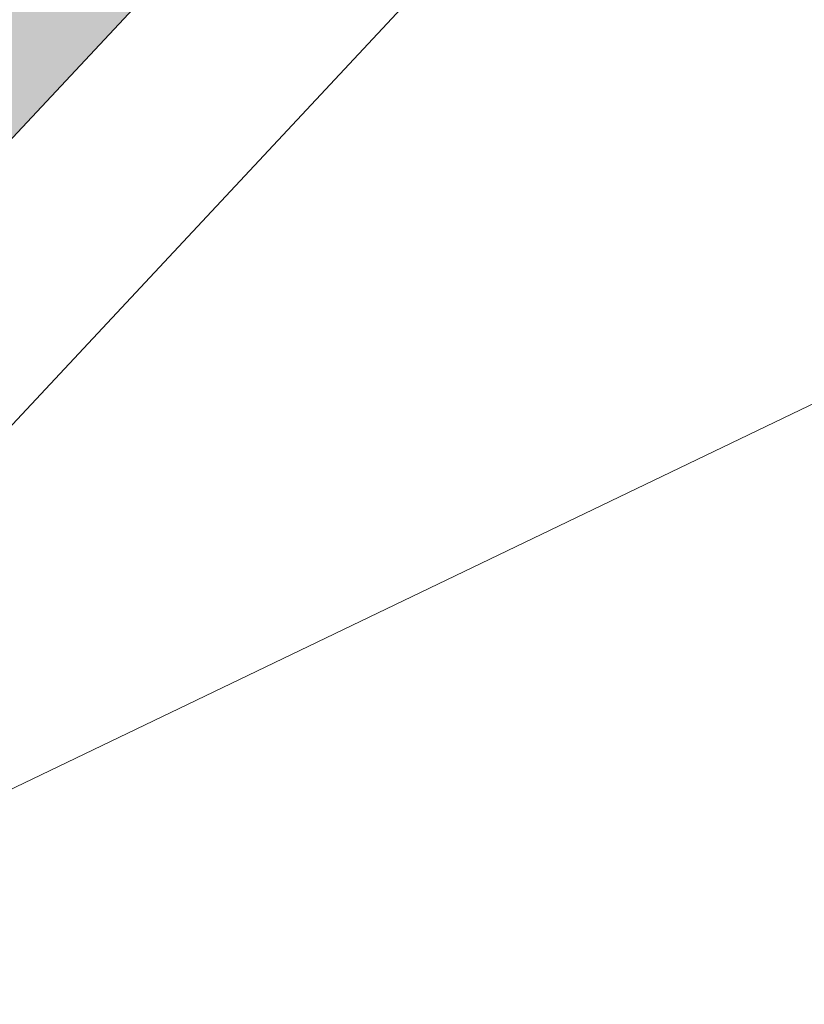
# Model space of a CAD drawing. Header units: metres. Extents: x 163628 to 167676, y 402708 to 405373.
# Tile 224 of 256: x 165484.402 to 165484.722, y 403900.476 to 403900.879. Entities that reach past the tile are written whole.
import ezdxf

# ---------------------------------------------------------------- set-up
doc = ezdxf.new("R2010")
doc.units = ezdxf.units.M
doc.linetypes.add('X-CA190022.004-UO-DWM_Snelfietsroute$0$VH-OPSLUITBAND_80X200', pattern=[14, 8, -2, 2, -2])
doc.layers.add('X-CA190022.004-UO-ARC_Arcering$0$N-WE-VH-VERHARDING_TEGEL-A-200 60MM TEGEL', color=252, linetype='Continuous', lineweight=18, transparency=0.5)
for name, color, linetype, lineweight in [('X-CA190022.004-UO-DWM_Snelfietsroute$0$N-WE-VH-KANTOPSLUITING_ACHTERKANTBAND-G', 7, 'Continuous', 18), ('X-CA190022.004-UO-DWM_Snelfietsroute$0$N-WE-VH-KANTOPSLUITING_OPSLUITBAND_80X200-G', 7, 'X-CA190022.004-UO-DWM_Snelfietsroute$0$VH-OPSLUITBAND_80X200', 18), ('X-CA190022.004-UO-KAD_Percelen$0$B-WE-KG-GRENS_PERCEEL-GV', 150, 'Continuous', 9)]:
    doc.layers.add(name, color=color, linetype=linetype, lineweight=lineweight)

msp = doc.modelspace()

# ---------------------------------------------------------------- hatches: boundary and pattern name
at = {"layer": 'X-CA190022.004-UO-ARC_Arcering$0$N-WE-VH-VERHARDING_TEGEL-A-200 60MM TEGEL', "ltscale": 0.5}
h = msp.add_hatch(color=256, dxfattribs=at)
h.dxf.hatch_style = 1
edge = h.paths.add_edge_path()
edge.add_arc((165515.64288, 403930.99042), 2, 48.56271, 136.57631, ccw=False)
edge.add_line((165516.96648, 403932.48978), (165524.01566, 403926.20457))
edge.add_line((165524.01566, 403926.20457), (165525.29967, 403927.67111))
edge.add_arc((165502.24428, 403901.53739), 34.85, 48.580986, 54.31414)
edge.add_line((165522.57371, 403929.84352), (165521.3285, 403930.73782))
edge.add_arc((165541.83293, 403959.28762), 35.15, 231.496912, 234.31414, ccw=False)
edge.add_arc((165541.83293, 403959.28762), 35.15, 228.679684, 231.496912, ccw=False)
edge.add_line((165518.62451, 403932.88891), (165517.86919, 403933.55343))
edge.add_line((165517.86919, 403933.55343), (165517.83611, 403933.51594))
edge.add_line((165517.83611, 403933.51594), (165517.09455, 403934.17191))
edge.add_arc((165515.24218, 403932.07221), 2.8, 48.58099, 138.74262)
edge.add_line((165513.13727, 403933.91865), (165512.80922, 403933.54469))
edge.add_line((165512.80922, 403933.54469), (165487.03761, 403906.29441))
edge.add_line((165487.03761, 403906.29441), (165486.55974, 403905.78264))
edge.add_line((165486.55974, 403905.78264), (165479.73495, 403898.47359))
edge.add_line((165479.73495, 403898.47359), (165478.38819, 403897.03127))
edge.add_line((165478.38819, 403897.03127), (165478.33022, 403896.96906))
edge.add_line((165478.33022, 403896.96906), (165479.64937, 403895.7444))
edge.add_line((165479.64937, 403895.7444), (165479.7045, 403895.80354))
edge.add_line((165479.7045, 403895.80354), (165481.05058, 403897.24513))
edge.add_line((165481.05058, 403897.24513), (165487.87537, 403904.55418))
edge.add_line((165487.87537, 403904.55418), (165488.3491, 403905.06152))
edge.add_line((165488.3491, 403905.06152), (165514.1903, 403932.3652))

# ---------------------------------------------------------------- linework, layer by layer
at = {"layer": 'X-CA190022.004-UO-DWM_Snelfietsroute$0$N-WE-VH-KANTOPSLUITING_ACHTERKANTBAND-G', "ltscale": 0.2, "flags": 128}
msp.add_lwpolyline([(165473.66701, 403887.29108), (165473.89001, 403887.70653), (165474.33842, 403888.50639), (165474.79677, 403889.28015), (165475.27329, 403890.04259), (165475.76769, 403890.79326), (165476.27968, 403891.53172), (165476.80895, 403892.25758), (165477.3552, 403892.97043), (165477.9181, 403893.66987), (165478.49734, 403894.35551), (165479.09422, 403895.02884), (165479.70794, 403895.68991), (165479.76302, 403895.74899), (165488.40739, 403905.00672), (165514.2484, 403932.31021, -0.404095), (165516.91353, 403932.42981), (165523.96299, 403926.14435)], format="xyb", dxfattribs=at)
at = {"layer": 'X-CA190022.004-UO-DWM_Snelfietsroute$0$N-WE-VH-KANTOPSLUITING_OPSLUITBAND_80X200-G', "ltscale": 0.2, "flags": 128}
msp.add_lwpolyline([(165470.47067, 403879.33443), (165470.48128, 403879.37256), (165470.7309, 403880.26462), (165470.99512, 403881.12899), (165471.27976, 403881.98658), (165471.58466, 403882.83691), (165471.90963, 403883.6795), (165472.25446, 403884.51387), (165472.61896, 403885.33956), (165473.00291, 403886.15611), (165473.41467, 403886.98026), (165473.5963, 403887.32849), (165473.81987, 403887.74502), (165474.26911, 403888.54634), (165474.72842, 403889.32174), (165475.20596, 403890.0858), (165475.70141, 403890.83805), (165476.21448, 403891.57809), (165476.74487, 403892.30549), (165477.29228, 403893.01985), (165477.85638, 403893.72077), (165478.43684, 403894.40786), (165479.03497, 403895.0826), (165479.64937, 403895.7444), (165479.7045, 403895.80354), (165488.3491, 403905.06152), (165514.1903, 403932.3652, -0.404095), (165516.96648, 403932.48978), (165524.01566, 403926.20457)], format="xyb", dxfattribs=at)
at = {"layer": 'X-CA190022.004-UO-KAD_Percelen$0$B-WE-KG-GRENS_PERCEEL-GV', "flags": 128}
msp.add_lwpolyline([(165206.02, 403764.38), (165414.648, 403867.011), (165488.008, 403902.301), (165500.095, 403908.046), (165516.162, 403915.666), (165529.8, 403922.245), (165525.447, 403925.461), (165439.548, 403884.215), (165377.01, 403853.973), (165312.395, 403823.042), (165261.19, 403798.093), (165219.371, 403778.022), (165203.794, 403770.499)], close=True, dxfattribs=at)
msp.add_lwpolyline([(165497.667, 403757.082), (165501.252, 403778.269), (165482.14, 403813.619), (165476.531, 403838.4), (165471.394, 403861.093), (165490.886, 403870.6), (165502.278, 403876.156), (165512.515, 403881.147), (165488.008, 403902.301), (165414.648, 403867.011), (165432.29, 403842.158), (165433.171, 403842.55), (165456.543, 403853.918), (165459.871, 403852.29), (165465.213, 403828.507), (165469.095, 403811.313), (165472.909, 403794.011), (165474.352, 403787.415), (165476.721, 403776.593), (165481.531, 403755.119)], dxfattribs=at)

doc.saveas('drawing.dxf')
